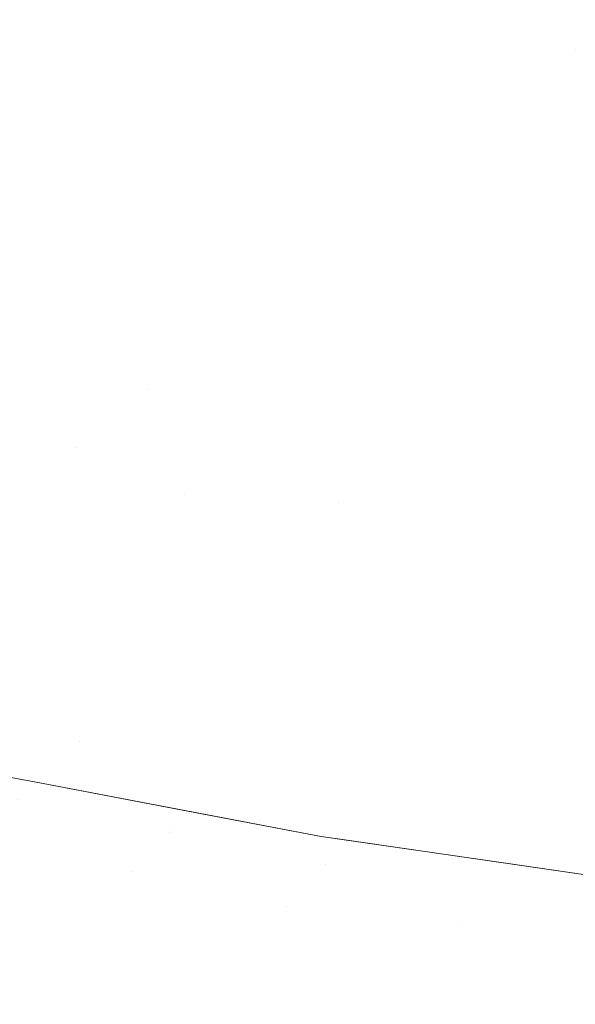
# Model space of a CAD drawing. Header units: centimetres. Extents: x -62 to 63, y 4 to 6.
# Tile 200 of 256: x -19.7338 to -19.6876, y 4.5002 to 4.5819. Entities that reach past the tile are written whole.
import ezdxf

# ---------------------------------------------------------------- set-up
doc = ezdxf.new("R2010")
doc.units = ezdxf.units.CM
doc.header["$LTSCALE"] = 2.54
doc.layers.add('Lucido design-1', color=7, linetype='Continuous')

# ---------------------------------------------------------------- blocks, each defined once
blk = doc.blocks.new('Gruppo-4-1')
at = {"color": 7, "linetype": 'Continuous', "lineweight": 9}
blk.add_3dface([(-61.851453, 5.900212, -2276.22217), (-61.851453, 4.300212, -2276.22217), (62.978378, 4.300212, -2276.22217), (62.978378, 5.900212, -2276.22217)], dxfattribs=at)
for points, invisible_edges in [([(-19.706726, 4.581495, -2276.630136), (-19.722465, 4.585853, -2276.630136), (-19.719384, 4.587746, -2276.629191), (-19.703905, 4.58346, -2276.629191)], 15), ([(-19.743924, 4.586904, -2276.632211), (-19.728572, 4.582103, -2276.632211), (-19.731591, 4.580249, -2276.633342), (-19.747184, 4.585125, -2276.633342)], 15), ([(-19.709531, 4.579541, -2276.631143), (-19.725529, 4.583972, -2276.631143), (-19.722465, 4.585853, -2276.630136), (-19.706726, 4.581495, -2276.630136)], 15), ([(-19.747184, 4.585125, -2276.633342), (-19.731591, 4.580249, -2276.633342), (-19.734583, 4.578412, -2276.634533), (-19.750414, 4.583363, -2276.634533)], 15), ([(-19.70107, 4.585434, -2276.628308), (-19.685047, 4.581539, -2276.628308), (-19.687605, 4.579498, -2276.629191), (-19.703905, 4.58346, -2276.629191)], 15), ([(-19.682478, 4.583587, -2276.627487), (-19.685047, 4.581539, -2276.628308), (-19.70107, 4.585434, -2276.628308)], 11), ([(-19.712317, 4.577601, -2276.632211), (-19.728572, 4.582103, -2276.632211), (-19.725529, 4.583972, -2276.631143), (-19.709531, 4.579541, -2276.631143)], 15), ([(-19.703905, 4.58346, -2276.629191), (-19.687605, 4.579498, -2276.629191), (-19.690152, 4.577466, -2276.630136), (-19.706726, 4.581495, -2276.630136)], 15), ([(-19.71508, 4.575677, -2276.633342), (-19.731591, 4.580249, -2276.633342), (-19.728572, 4.582103, -2276.632211), (-19.712317, 4.577601, -2276.632211)], 15), ([(-19.706726, 4.581495, -2276.630136), (-19.690152, 4.577466, -2276.630136), (-19.692685, 4.575447, -2276.631143), (-19.709531, 4.579541, -2276.631143)], 15), ([(-19.717819, 4.57377, -2276.634533), (-19.734583, 4.578412, -2276.634533), (-19.731591, 4.580249, -2276.633342), (-19.71508, 4.575677, -2276.633342)], 15), ([(-19.709531, 4.579541, -2276.631143), (-19.692685, 4.575447, -2276.631143), (-19.6952, 4.573441, -2276.632211), (-19.712317, 4.577601, -2276.632211)], 15), ([(-19.672798, 4.573806, -2276.630136), (-19.690152, 4.577466, -2276.630136), (-19.687605, 4.579498, -2276.629191)], 11), ([(-19.720529, 4.571882, -2276.635786), (-19.737543, 4.576593, -2276.635786), (-19.734583, 4.578412, -2276.634533), (-19.717819, 4.57377, -2276.634533)], 15), ([(-19.712317, 4.577601, -2276.632211), (-19.6952, 4.573441, -2276.632211), (-19.697695, 4.571451, -2276.633342), (-19.71508, 4.575677, -2276.633342)], 15), ([(-19.675045, 4.571726, -2276.631143), (-19.692685, 4.575447, -2276.631143), (-19.690152, 4.577466, -2276.630136), (-19.672798, 4.573806, -2276.630136)], 15), ([(-19.723209, 4.570016, -2276.637098), (-19.74047, 4.574796, -2276.637098), (-19.737543, 4.576593, -2276.635786), (-19.720529, 4.571882, -2276.635786)], 15), ([(-19.71508, 4.575677, -2276.633342), (-19.697695, 4.571451, -2276.633342), (-19.700167, 4.569479, -2276.634533), (-19.717819, 4.57377, -2276.634533)], 15), ([(-19.677276, 4.56966, -2276.632211), (-19.6952, 4.573441, -2276.632211), (-19.692685, 4.575447, -2276.631143), (-19.675045, 4.571726, -2276.631143)], 15), ([(-19.725854, 4.568174, -2276.63847), (-19.743359, 4.573021, -2276.63847), (-19.74047, 4.574796, -2276.637098), (-19.723209, 4.570016, -2276.637098)], 15), ([(-19.717819, 4.57377, -2276.634533), (-19.700167, 4.569479, -2276.634533), (-19.702614, 4.567527, -2276.635786), (-19.720529, 4.571882, -2276.635786)], 15), ([(-19.67949, 4.567611, -2276.633342), (-19.697695, 4.571451, -2276.633342), (-19.6952, 4.573441, -2276.632211), (-19.677276, 4.56966, -2276.632211)], 15), ([(-19.728462, 4.566358, -2276.639901), (-19.746208, 4.571272, -2276.639901), (-19.743359, 4.573021, -2276.63847), (-19.725854, 4.568174, -2276.63847)], 15), ([(-19.720529, 4.571882, -2276.635786), (-19.702614, 4.567527, -2276.635786), (-19.705033, 4.565598, -2276.637098), (-19.723209, 4.570016, -2276.637098)], 15), ([(-19.73103, 4.564569, -2276.64139), (-19.749013, 4.569549, -2276.64139), (-19.746208, 4.571272, -2276.639901), (-19.728462, 4.566358, -2276.639901)], 15), ([(-19.681683, 4.56558, -2276.634533), (-19.700167, 4.569479, -2276.634533), (-19.697695, 4.571451, -2276.633342), (-19.67949, 4.567611, -2276.633342)], 15), ([(-19.751772, 4.567855, -2276.642934), (-19.749013, 4.569549, -2276.64139), (-19.73103, 4.564569, -2276.64139), (-19.733556, 4.56281, -2276.642934)], 15), ([(-19.723209, 4.570016, -2276.637098), (-19.705033, 4.565598, -2276.637098), (-19.707421, 4.563693, -2276.63847), (-19.725854, 4.568174, -2276.63847)], 15), ([(-19.683854, 4.56357, -2276.635786), (-19.702614, 4.567527, -2276.635786), (-19.700167, 4.569479, -2276.634533), (-19.681683, 4.56558, -2276.634533)], 15), ([(-19.733556, 4.56281, -2276.642934), (-19.736036, 4.561083, -2276.644535), (-19.754481, 4.566191, -2276.644535), (-19.751772, 4.567855, -2276.642934)], 15), ([(-19.725854, 4.568174, -2276.63847), (-19.707421, 4.563693, -2276.63847), (-19.709775, 4.561816, -2276.639901), (-19.728462, 4.566358, -2276.639901)], 15), ([(-19.686, 4.561584, -2276.637098), (-19.705033, 4.565598, -2276.637098), (-19.702614, 4.567527, -2276.635786), (-19.683854, 4.56357, -2276.635786)], 15), ([(-19.728462, 4.566358, -2276.639901), (-19.709775, 4.561816, -2276.639901), (-19.712094, 4.559966, -2276.64139), (-19.73103, 4.564569, -2276.64139)], 15), ([(-19.688119, 4.559622, -2276.63847), (-19.707421, 4.563693, -2276.63847), (-19.705033, 4.565598, -2276.637098), (-19.686, 4.561584, -2276.637098)], 15), ([(-19.733556, 4.56281, -2276.642934), (-19.73103, 4.564569, -2276.64139), (-19.712094, 4.559966, -2276.64139), (-19.714374, 4.558148, -2276.642934)], 15), ([(-19.690208, 4.557688, -2276.639901), (-19.709775, 4.561816, -2276.639901), (-19.707421, 4.563693, -2276.63847), (-19.688119, 4.559622, -2276.63847)], 15), ([(-19.714374, 4.558148, -2276.642934), (-19.716613, 4.556362, -2276.644535), (-19.736036, 4.561083, -2276.644535), (-19.733556, 4.56281, -2276.642934)], 15), ([(-19.738467, 4.55939, -2276.646189), (-19.736036, 4.561083, -2276.644535), (-19.716613, 4.556362, -2276.644535), (-19.718808, 4.554611, -2276.646189)], 15), ([(-19.692265, 4.555784, -2276.64139), (-19.712094, 4.559966, -2276.64139), (-19.709775, 4.561816, -2276.639901), (-19.690208, 4.557688, -2276.639901)], 15), ([(-19.686, 4.561584, -2276.637098), (-19.666182, 4.558012, -2276.637098), (-19.66802, 4.556, -2276.63847), (-19.688119, 4.559622, -2276.63847)], 15), ([(-19.694288, 4.553911, -2276.642934), (-19.714374, 4.558148, -2276.642934), (-19.712094, 4.559966, -2276.64139), (-19.692265, 4.555784, -2276.64139)], 15), ([(-19.688119, 4.559622, -2276.63847), (-19.66802, 4.556, -2276.63847), (-19.669833, 4.554017, -2276.639901), (-19.690208, 4.557688, -2276.639901)], 15), ([(-19.718808, 4.554611, -2276.646189), (-19.720957, 4.552897, -2276.647895), (-19.740848, 4.557732, -2276.647895), (-19.738467, 4.55939, -2276.646189)], 15), ([(-19.696274, 4.552072, -2276.644535), (-19.716613, 4.556362, -2276.644535), (-19.714374, 4.558148, -2276.642934), (-19.694288, 4.553911, -2276.642934)], 15), ([(-19.743176, 4.556111, -2276.649653), (-19.740848, 4.557732, -2276.647895), (-19.720957, 4.552897, -2276.647895), (-19.723059, 4.551221, -2276.649653)], 15), ([(-19.690208, 4.557688, -2276.639901), (-19.669833, 4.554017, -2276.639901), (-19.671618, 4.552063, -2276.64139), (-19.692265, 4.555784, -2276.64139)], 15), ([(-19.698222, 4.550269, -2276.646189), (-19.718808, 4.554611, -2276.646189), (-19.716613, 4.556362, -2276.644535), (-19.696274, 4.552072, -2276.644535)], 15), ([(-19.735403, 4.552003, -2276.651459), (-19.743176, 4.556111, -2276.649653), (-19.723059, 4.551221, -2276.649653)], 11), ([(-19.692265, 4.555784, -2276.64139), (-19.671618, 4.552063, -2276.64139), (-19.673373, 4.550142, -2276.642934), (-19.694288, 4.553911, -2276.642934)], 15), ([(-19.700129, 4.548503, -2276.647895), (-19.720957, 4.552897, -2276.647895), (-19.718808, 4.554611, -2276.646189), (-19.698222, 4.550269, -2276.646189)], 15), ([(-19.694288, 4.553911, -2276.642934), (-19.673373, 4.550142, -2276.642934), (-19.675096, 4.548256, -2276.644535), (-19.696274, 4.552072, -2276.644535)], 15), ([(-19.723059, 4.551221, -2276.649653), (-19.720957, 4.552897, -2276.647895), (-19.700129, 4.548503, -2276.647895), (-19.701993, 4.546777, -2276.649653)], 15), ([(-19.735403, 4.552003, -2276.651459), (-19.72511, 4.549585, -2276.651459), (-19.727108, 4.547991, -2276.653313), (-19.737511, 4.550435, -2276.653313)], 15), ([(-19.723059, 4.551221, -2276.649653), (-19.72511, 4.549585, -2276.651459), (-19.735403, 4.552003, -2276.651459)], 11), ([(-19.696274, 4.552072, -2276.644535), (-19.675096, 4.548256, -2276.644535), (-19.676786, 4.546406, -2276.646189), (-19.698222, 4.550269, -2276.646189)], 15), ([(-19.701993, 4.546777, -2276.649653), (-19.703813, 4.545093, -2276.651459), (-19.72511, 4.549585, -2276.651459), (-19.723059, 4.551221, -2276.649653)], 15), ([(-19.737511, 4.550435, -2276.653313), (-19.727108, 4.547991, -2276.653313), (-19.729052, 4.54644, -2276.655213), (-19.739561, 4.548909, -2276.655213)], 15), ([(-19.698222, 4.550269, -2276.646189), (-19.676786, 4.546406, -2276.646189), (-19.678441, 4.544595, -2276.647895), (-19.700129, 4.548503, -2276.647895)], 15), ([(-19.739561, 4.548909, -2276.655213), (-19.729052, 4.54644, -2276.655213), (-19.73094, 4.544934, -2276.657156), (-19.741551, 4.547427, -2276.657156)], 15), ([(-19.727108, 4.547991, -2276.653313), (-19.72511, 4.549585, -2276.651459), (-19.703813, 4.545093, -2276.651459), (-19.705586, 4.543451, -2276.653313)], 15), ([(-19.701993, 4.546777, -2276.649653), (-19.700129, 4.548503, -2276.647895), (-19.678441, 4.544595, -2276.647895), (-19.680059, 4.542825, -2276.649653)], 15), ([(-19.741551, 4.547427, -2276.657156), (-19.73094, 4.544934, -2276.657156), (-19.73277, 4.543475, -2276.65914), (-19.743481, 4.545991, -2276.65914)], 15), ([(-19.705586, 4.543451, -2276.653313), (-19.707311, 4.541854, -2276.655213), (-19.729052, 4.54644, -2276.655213), (-19.727108, 4.547991, -2276.653313)], 15), ([(-19.720082, 4.542558, -2276.657156), (-19.73094, 4.544934, -2276.657156), (-19.729052, 4.54644, -2276.655213)], 11), ([(-19.720082, 4.542558, -2276.657156), (-19.729052, 4.54644, -2276.655213), (-19.707311, 4.541854, -2276.655213)], 11), ([(-19.680059, 4.542825, -2276.649653), (-19.681638, 4.541097, -2276.651459), (-19.703813, 4.545093, -2276.651459), (-19.701993, 4.546777, -2276.649653)], 15), ([(-19.743481, 4.545991, -2276.65914), (-19.73277, 4.543475, -2276.65914), (-19.734541, 4.542063, -2276.661164), (-19.745348, 4.544602, -2276.661164)], 15), ([(-19.72181, 4.541076, -2276.65914), (-19.73277, 4.543475, -2276.65914), (-19.73094, 4.544934, -2276.657156), (-19.720082, 4.542558, -2276.657156)], 15), ([(-19.705586, 4.543451, -2276.653313), (-19.703813, 4.545093, -2276.651459), (-19.681638, 4.541097, -2276.651459), (-19.683176, 4.539413, -2276.653313)], 15), ([(-19.723481, 4.539643, -2276.661164), (-19.734541, 4.542063, -2276.661164), (-19.73277, 4.543475, -2276.65914), (-19.72181, 4.541076, -2276.65914)], 15), ([(-19.683176, 4.539413, -2276.653313), (-19.684673, 4.537775, -2276.655213), (-19.707311, 4.541854, -2276.655213), (-19.705586, 4.543451, -2276.653313)], 15), ([(-19.720082, 4.542558, -2276.657156), (-19.708986, 4.540304, -2276.657156), (-19.71061, 4.538801, -2276.65914), (-19.72181, 4.541076, -2276.65914)], 15), ([(-19.707311, 4.541854, -2276.655213), (-19.708986, 4.540304, -2276.657156), (-19.720082, 4.542558, -2276.657156)], 11), ([(-19.725095, 4.538259, -2276.663225), (-19.73625, 4.5407, -2276.663225), (-19.734541, 4.542063, -2276.661164), (-19.723481, 4.539643, -2276.661164)], 15), ([(-19.708986, 4.540304, -2276.657156), (-19.707311, 4.541854, -2276.655213), (-19.684673, 4.537775, -2276.655213), (-19.686126, 4.536184, -2276.657156)], 15), ([(-19.72665, 4.536925, -2276.665321), (-19.737896, 4.539387, -2276.665321), (-19.73625, 4.5407, -2276.663225), (-19.725095, 4.538259, -2276.663225)], 15), ([(-19.72181, 4.541076, -2276.65914), (-19.71061, 4.538801, -2276.65914), (-19.71218, 4.537347, -2276.661164), (-19.723481, 4.539643, -2276.661164)], 15), ([(-19.686126, 4.536184, -2276.657156), (-19.687535, 4.534642, -2276.65914), (-19.71061, 4.538801, -2276.65914), (-19.708986, 4.540304, -2276.657156)], 15), ([(-19.728144, 4.535643, -2276.667449), (-19.739479, 4.538124, -2276.667449), (-19.737896, 4.539387, -2276.665321), (-19.72665, 4.536925, -2276.665321)], 15), ([(-19.723481, 4.539643, -2276.661164), (-19.71218, 4.537347, -2276.661164), (-19.713697, 4.535943, -2276.663225), (-19.725095, 4.538259, -2276.663225)], 15), ([(-19.725095, 4.538259, -2276.663225), (-19.713697, 4.535943, -2276.663225), (-19.715158, 4.53459, -2276.665321), (-19.72665, 4.536925, -2276.665321)], 15), ([(-19.71218, 4.537347, -2276.661164), (-19.71061, 4.538801, -2276.65914), (-19.687535, 4.534642, -2276.65914), (-19.688898, 4.533151, -2276.661164)], 15), ([(-19.729578, 4.534414, -2276.669608), (-19.740997, 4.536913, -2276.669608), (-19.739479, 4.538124, -2276.667449), (-19.728144, 4.535643, -2276.667449)], 15), ([(-19.730949, 4.533238, -2276.671794), (-19.742449, 4.535755, -2276.671794), (-19.740997, 4.536913, -2276.669608), (-19.729578, 4.534414, -2276.669608)], 15), ([(-19.72665, 4.536925, -2276.665321), (-19.715158, 4.53459, -2276.665321), (-19.716562, 4.53329, -2276.667449), (-19.728144, 4.535643, -2276.667449)], 15), ([(-19.688898, 4.533151, -2276.661164), (-19.690213, 4.531711, -2276.663225), (-19.713697, 4.535943, -2276.663225), (-19.71218, 4.537347, -2276.661164)], 15), ([(-19.732257, 4.532116, -2276.674006), (-19.743835, 4.53465, -2276.674006), (-19.742449, 4.535755, -2276.671794), (-19.730949, 4.533238, -2276.671794)], 15), ([(-19.715158, 4.53459, -2276.665321), (-19.713697, 4.535943, -2276.663225), (-19.690213, 4.531711, -2276.663225), (-19.691481, 4.530324, -2276.665321)], 15), ([(-19.728144, 4.535643, -2276.667449), (-19.716562, 4.53329, -2276.667449), (-19.717909, 4.532043, -2276.669608), (-19.729578, 4.534414, -2276.669608)], 15), ([(-19.733502, 4.531049, -2276.676241), (-19.745153, 4.533599, -2276.676241), (-19.743835, 4.53465, -2276.674006), (-19.732257, 4.532116, -2276.674006)], 15), ([(-19.729578, 4.534414, -2276.669608), (-19.717909, 4.532043, -2276.669608), (-19.719197, 4.530851, -2276.671794), (-19.730949, 4.533238, -2276.671794)], 15), ([(-19.691481, 4.530324, -2276.665321), (-19.692699, 4.52899, -2276.667449), (-19.716562, 4.53329, -2276.667449), (-19.715158, 4.53459, -2276.665321)], 15), ([(-19.688898, 4.533151, -2276.661164), (-19.687535, 4.534642, -2276.65914), (-19.663644, 4.531044, -2276.65914), (-19.664791, 4.52952, -2276.661164)], 15), ([(-19.734683, 4.530036, -2276.678496), (-19.746403, 4.532601, -2276.678496), (-19.745153, 4.533599, -2276.676241), (-19.733502, 4.531049, -2276.676241)], 15), ([(-19.717909, 4.532043, -2276.669608), (-19.716562, 4.53329, -2276.667449), (-19.692699, 4.52899, -2276.667449), (-19.693868, 4.527711, -2276.669608)], 15), ([(-19.730949, 4.533238, -2276.671794), (-19.719197, 4.530851, -2276.671794), (-19.720426, 4.529713, -2276.674006), (-19.732257, 4.532116, -2276.674006)], 15), ([(-19.664791, 4.52952, -2276.661164), (-19.665899, 4.528048, -2276.663225), (-19.690213, 4.531711, -2276.663225), (-19.688898, 4.533151, -2276.661164)], 15), ([(-19.732257, 4.532116, -2276.674006), (-19.720426, 4.529713, -2276.674006), (-19.721596, 4.52863, -2276.676241), (-19.733502, 4.531049, -2276.676241)], 15), ([(-19.693868, 4.527711, -2276.669608), (-19.694986, 4.526488, -2276.671794), (-19.719197, 4.530851, -2276.671794), (-19.717909, 4.532043, -2276.669608)], 15), ([(-19.691481, 4.530324, -2276.665321), (-19.690213, 4.531711, -2276.663225), (-19.665899, 4.528048, -2276.663225), (-19.666967, 4.526631, -2276.665321)], 15), ([(-19.733502, 4.531049, -2276.676241), (-19.721596, 4.52863, -2276.676241), (-19.722706, 4.527603, -2276.678496), (-19.734683, 4.530036, -2276.678496)], 15), ([(-19.720426, 4.529713, -2276.674006), (-19.719197, 4.530851, -2276.671794), (-19.694986, 4.526488, -2276.671794), (-19.696052, 4.52532, -2276.674006)], 15), ([(-19.734683, 4.530036, -2276.678496), (-19.722706, 4.527603, -2276.678496), (-19.723754, 4.526632, -2276.680769), (-19.735799, 4.529079, -2276.680769)], 15), ([(-19.666967, 4.526631, -2276.665321), (-19.667993, 4.525268, -2276.667449), (-19.692699, 4.52899, -2276.667449), (-19.691481, 4.530324, -2276.665321)], 15), ([(-19.696052, 4.52532, -2276.674006), (-19.697067, 4.52421, -2276.676241), (-19.721596, 4.52863, -2276.676241), (-19.720426, 4.529713, -2276.674006)], 15), ([(-19.735799, 4.529079, -2276.680769), (-19.723754, 4.526632, -2276.680769), (-19.724743, 4.525717, -2276.683058), (-19.736851, 4.528177, -2276.683058)], 15), ([(-19.722706, 4.527603, -2276.678496), (-19.721596, 4.52863, -2276.676241), (-19.697067, 4.52421, -2276.676241), (-19.69803, 4.523156, -2276.678496)], 15), ([(-19.693868, 4.527711, -2276.669608), (-19.692699, 4.52899, -2276.667449), (-19.667993, 4.525268, -2276.667449), (-19.668977, 4.523962, -2276.669608)], 15), ([(-19.736851, 4.528177, -2276.683058), (-19.724743, 4.525717, -2276.683058), (-19.72567, 4.524858, -2276.68536), (-19.737837, 4.52733, -2276.68536)], 15), ([(-19.69803, 4.523156, -2276.678496), (-19.69894, 4.52216, -2276.680769), (-19.723754, 4.526632, -2276.680769), (-19.722706, 4.527603, -2276.678496)], 15), ([(-19.668977, 4.523962, -2276.669608), (-19.669918, 4.522712, -2276.671794), (-19.694986, 4.526488, -2276.671794), (-19.693868, 4.527711, -2276.669608)], 15), ([(-19.753947, 4.526585, -2276.696987), (-19.753242, 4.527147, -2276.694654), (-19.728773, 4.521986, -2276.694654), (-19.729398, 4.521407, -2276.696987)], 15), ([(-19.74041, 4.525124, -2276.692323), (-19.728773, 4.521986, -2276.694654), (-19.753242, 4.527147, -2276.694654)], 11), ([(-19.737837, 4.52733, -2276.68536), (-19.72567, 4.524858, -2276.68536), (-19.726536, 4.524056, -2276.687674), (-19.738759, 4.52654, -2276.687674)], 15), ([(-19.755158, 4.525619, -2276.701649), (-19.754585, 4.526076, -2276.699319), (-19.729964, 4.520883, -2276.699319), (-19.730472, 4.520412, -2276.701649)], 15), ([(-19.729398, 4.521407, -2276.696987), (-19.729964, 4.520883, -2276.699319), (-19.754585, 4.526076, -2276.699319), (-19.753947, 4.526585, -2276.696987)], 15), ([(-19.738759, 4.52654, -2276.687674), (-19.726536, 4.524056, -2276.687674), (-19.727342, 4.52331, -2276.689995), (-19.739617, 4.525804, -2276.689995)], 15), ([(-19.724743, 4.525717, -2276.683058), (-19.723754, 4.526632, -2276.680769), (-19.69894, 4.52216, -2276.680769), (-19.699797, 4.521222, -2276.683058)], 15), ([(-19.696052, 4.52532, -2276.674006), (-19.694986, 4.526488, -2276.671794), (-19.669918, 4.522712, -2276.671794), (-19.670816, 4.521519, -2276.674006)], 15), ([(-19.756108, 4.524861, -2276.706291), (-19.755665, 4.525214, -2276.703974), (-19.730923, 4.519996, -2276.703974), (-19.731316, 4.519631, -2276.706291)], 15), ([(-19.730472, 4.520412, -2276.701649), (-19.730923, 4.519996, -2276.703974), (-19.755665, 4.525214, -2276.703974), (-19.755158, 4.525619, -2276.701649)], 15), ([(-19.739617, 4.525804, -2276.689995), (-19.727342, 4.52331, -2276.689995), (-19.728087, 4.52262, -2276.692323), (-19.74041, 4.525124, -2276.692323)], 15), ([(-19.74041, 4.525124, -2276.692323), (-19.728087, 4.52262, -2276.692323), (-19.728773, 4.521986, -2276.694654)], 11), ([(-19.699797, 4.521222, -2276.683058), (-19.700602, 4.520341, -2276.68536), (-19.72567, 4.524858, -2276.68536), (-19.724743, 4.525717, -2276.683058)], 15), ([(-19.670816, 4.521519, -2276.674006), (-19.671671, 4.520384, -2276.676241), (-19.697067, 4.52421, -2276.676241), (-19.696052, 4.52532, -2276.674006)], 15), ([(-19.731936, 4.519058, -2276.710899), (-19.732164, 4.518846, -2276.713185), (-19.757064, 4.524098, -2276.713185), (-19.756807, 4.524304, -2276.710899)], 15), ([(-19.756807, 4.524304, -2276.710899), (-19.756489, 4.524558, -2276.7086), (-19.731653, 4.519319, -2276.7086), (-19.731936, 4.519058, -2276.710899)], 15), ([(-19.731316, 4.519631, -2276.706291), (-19.731653, 4.519319, -2276.7086), (-19.756489, 4.524558, -2276.7086), (-19.756108, 4.524861, -2276.706291)], 15), ([(-19.726536, 4.524056, -2276.687674), (-19.72567, 4.524858, -2276.68536), (-19.700602, 4.520341, -2276.68536), (-19.701354, 4.519518, -2276.687674)], 15), ([(-19.757485, 4.523763, -2276.71995), (-19.757402, 4.523829, -2276.717712), (-19.732464, 4.518569, -2276.717712), (-19.732537, 4.518501, -2276.71995)], 15), ([(-19.746291, 4.521278, -2276.72217), (-19.757485, 4.523763, -2276.71995), (-19.732537, 4.518501, -2276.71995)], 11), ([(-19.73234, 4.518684, -2276.715456), (-19.732464, 4.518569, -2276.717712), (-19.757402, 4.523829, -2276.717712), (-19.757262, 4.523941, -2276.715456)], 15), ([(-19.757262, 4.523941, -2276.715456), (-19.757064, 4.524098, -2276.713185), (-19.732164, 4.518846, -2276.713185), (-19.73234, 4.518684, -2276.715456)], 15), ([(-19.701354, 4.519518, -2276.687674), (-19.702053, 4.518753, -2276.689995), (-19.727342, 4.52331, -2276.689995), (-19.726536, 4.524056, -2276.687674)], 15), ([(-19.69803, 4.523156, -2276.678496), (-19.697067, 4.52421, -2276.676241), (-19.671671, 4.520384, -2276.676241), (-19.672481, 4.519308, -2276.678496)], 15), ([(-19.728087, 4.52262, -2276.692323), (-19.727342, 4.52331, -2276.689995), (-19.702053, 4.518753, -2276.689995), (-19.702699, 4.518045, -2276.692323)], 15), ([(-19.672481, 4.519308, -2276.678496), (-19.673248, 4.51829, -2276.680769), (-19.69894, 4.52216, -2276.680769), (-19.69803, 4.523156, -2276.678496)], 15), ([(-19.729398, 4.521407, -2276.696987), (-19.728773, 4.521986, -2276.694654), (-19.703294, 4.517395, -2276.694654), (-19.703837, 4.516801, -2276.696987)], 15), ([(-19.702699, 4.518045, -2276.692323), (-19.703294, 4.517395, -2276.694654), (-19.728773, 4.521986, -2276.694654), (-19.728087, 4.52262, -2276.692323)], 15), ([(-19.699797, 4.521222, -2276.683058), (-19.69894, 4.52216, -2276.680769), (-19.673248, 4.51829, -2276.680769), (-19.67397, 4.517331, -2276.683058)], 15), ([(-19.745224, 4.520995, -2276.925344), (-19.746291, 4.521278, -2276.92217), (-19.732526, 4.518667, -2276.92217)], 9), ([(-19.732526, 4.518667, -2276.92217), (-19.746291, 4.521278, -2276.92217), (-19.746291, 4.521278, -2276.72217), (-19.732526, 4.518667, -2276.72217)], 10), ([(-19.732537, 4.518501, -2276.71995), (-19.732526, 4.518667, -2276.72217), (-19.746291, 4.521278, -2276.72217)], 9), ([(-19.703837, 4.516801, -2276.696987), (-19.704328, 4.516263, -2276.699319), (-19.729964, 4.520883, -2276.699319), (-19.729398, 4.521407, -2276.696987)], 15), ([(-19.67397, 4.517331, -2276.683058), (-19.674647, 4.516431, -2276.68536), (-19.700602, 4.520341, -2276.68536), (-19.699797, 4.521222, -2276.683058)], 15), ([(-19.745676, 4.520608, -2276.931982), (-19.733035, 4.51804, -2276.931982), (-19.73343, 4.517674, -2276.935444), (-19.746096, 4.520248, -2276.935444)], 15), ([(-19.746096, 4.520248, -2276.935444), (-19.73343, 4.517674, -2276.935444), (-19.733961, 4.517183, -2276.938998)], 11), ([(-19.745389, 4.520854, -2276.928615), (-19.732765, 4.51829, -2276.928615), (-19.733035, 4.51804, -2276.931982), (-19.745676, 4.520608, -2276.931982)], 15), ([(-19.745224, 4.520995, -2276.925344), (-19.732611, 4.518433, -2276.925344), (-19.732765, 4.51829, -2276.928615), (-19.745389, 4.520854, -2276.928615)], 15), ([(-19.732526, 4.518667, -2276.92217), (-19.732611, 4.518433, -2276.925344), (-19.745224, 4.520995, -2276.925344)], 11), ([(-19.704769, 4.515781, -2276.701649), (-19.70516, 4.515353, -2276.703974), (-19.730923, 4.519996, -2276.703974), (-19.730472, 4.520412, -2276.701649)], 15), ([(-19.730472, 4.520412, -2276.701649), (-19.729964, 4.520883, -2276.699319), (-19.704328, 4.516263, -2276.699319), (-19.704769, 4.515781, -2276.701649)], 15), ([(-19.701354, 4.519518, -2276.687674), (-19.700602, 4.520341, -2276.68536), (-19.674647, 4.516431, -2276.68536), (-19.67528, 4.515591, -2276.687674)], 15), ([(-19.705501, 4.514979, -2276.706291), (-19.705794, 4.514659, -2276.7086), (-19.731653, 4.519319, -2276.7086), (-19.731316, 4.519631, -2276.706291)], 15), ([(-19.731316, 4.519631, -2276.706291), (-19.730923, 4.519996, -2276.703974), (-19.70516, 4.515353, -2276.703974), (-19.705501, 4.514979, -2276.706291)], 15), ([(-19.67528, 4.515591, -2276.687674), (-19.675869, 4.514809, -2276.689995), (-19.702053, 4.518753, -2276.689995), (-19.701354, 4.519518, -2276.687674)], 15), ([(-19.71974, 4.516016, -2276.925344), (-19.732611, 4.518433, -2276.925344), (-19.732526, 4.518667, -2276.92217)], 11), ([(-19.70872, 4.514153, -2276.72217), (-19.732526, 4.518667, -2276.72217), (-19.732537, 4.518501, -2276.71995)], 10), ([(-19.732526, 4.518667, -2276.92217), (-19.719662, 4.516228, -2276.92217), (-19.71974, 4.516016, -2276.925344)], 10), ([(-19.732526, 4.518667, -2276.72217), (-19.70872, 4.514153, -2276.72217), (-19.719662, 4.516228, -2276.92217), (-19.732526, 4.518667, -2276.92217)], 10), ([(-19.706389, 4.514007, -2276.715456), (-19.706497, 4.51389, -2276.717712), (-19.732464, 4.518569, -2276.717712), (-19.73234, 4.518684, -2276.715456)], 15), ([(-19.73234, 4.518684, -2276.715456), (-19.732164, 4.518846, -2276.713185), (-19.706237, 4.514174, -2276.713185), (-19.706389, 4.514007, -2276.715456)], 15), ([(-19.706039, 4.514391, -2276.710899), (-19.706237, 4.514174, -2276.713185), (-19.732164, 4.518846, -2276.713185), (-19.731936, 4.519058, -2276.710899)], 15), ([(-19.731936, 4.519058, -2276.710899), (-19.731653, 4.519319, -2276.7086), (-19.705794, 4.514659, -2276.7086), (-19.706039, 4.514391, -2276.710899)], 15), ([(-19.702699, 4.518045, -2276.692323), (-19.702053, 4.518753, -2276.689995), (-19.675869, 4.514809, -2276.689995), (-19.676413, 4.514086, -2276.692323)], 15), ([(-19.720505, 4.515247, -2276.935444), (-19.73343, 4.517674, -2276.935444), (-19.733035, 4.51804, -2276.931982), (-19.720136, 4.515618, -2276.931982)], 15), ([(-19.720136, 4.515618, -2276.931982), (-19.733035, 4.51804, -2276.931982), (-19.732765, 4.51829, -2276.928615), (-19.719884, 4.515871, -2276.928615)], 15), ([(-19.719884, 4.515871, -2276.928615), (-19.732765, 4.51829, -2276.928615), (-19.732611, 4.518433, -2276.925344), (-19.71974, 4.516016, -2276.925344)], 15), ([(-19.732537, 4.518501, -2276.71995), (-19.732464, 4.518569, -2276.717712), (-19.706497, 4.51389, -2276.717712), (-19.70656, 4.51382, -2276.71995)], 15), ([(-19.732537, 4.518501, -2276.71995), (-19.70656, 4.51382, -2276.71995), (-19.70872, 4.514153, -2276.72217)], 11), ([(-19.676413, 4.514086, -2276.692323), (-19.676914, 4.513421, -2276.694654), (-19.703294, 4.517395, -2276.694654), (-19.702699, 4.518045, -2276.692323)], 15), ([(-19.734281, 4.516886, -2276.940809), (-19.733961, 4.517183, -2276.938998), (-19.721001, 4.514749, -2276.938998), (-19.721301, 4.514448, -2276.940809)], 15), ([(-19.721001, 4.514749, -2276.938998), (-19.733961, 4.517183, -2276.938998), (-19.73343, 4.517674, -2276.935444), (-19.720505, 4.515247, -2276.935444)], 15), ([(-19.703837, 4.516801, -2276.696987), (-19.703294, 4.517395, -2276.694654), (-19.676914, 4.513421, -2276.694654), (-19.677371, 4.512814, -2276.696987)], 15), ([(-19.722008, 4.513738, -2276.944493), (-19.722419, 4.513326, -2276.946366), (-19.735478, 4.515778, -2276.946366), (-19.735038, 4.516186, -2276.944493)], 15), ([(-19.735038, 4.516186, -2276.944493), (-19.73464, 4.516554, -2276.942641), (-19.721636, 4.514112, -2276.942641), (-19.722008, 4.513738, -2276.944493)], 15), ([(-19.721301, 4.514448, -2276.940809), (-19.721636, 4.514112, -2276.942641), (-19.73464, 4.516554, -2276.942641), (-19.734281, 4.516886, -2276.940809)], 15), ([(-19.71974, 4.516016, -2276.925344), (-19.719662, 4.516228, -2276.92217), (-19.70872, 4.514153, -2276.92217)], 9), ([(-19.70872, 4.514153, -2276.72217), (-19.70872, 4.514153, -2276.92217), (-19.719662, 4.516228, -2276.92217)], 9), ([(-19.704769, 4.515781, -2276.701649), (-19.704328, 4.516263, -2276.699319), (-19.677785, 4.512265, -2276.699319), (-19.678156, 4.511772, -2276.701649)], 15), ([(-19.677371, 4.512814, -2276.696987), (-19.677785, 4.512265, -2276.699319), (-19.704328, 4.516263, -2276.699319), (-19.703837, 4.516801, -2276.696987)], 15), ([(-19.72287, 4.512873, -2276.948259), (-19.723362, 4.512379, -2276.95017), (-19.736487, 4.514844, -2276.95017), (-19.73596, 4.515332, -2276.948259)], 15), ([(-19.73596, 4.515332, -2276.948259), (-19.735478, 4.515778, -2276.946366), (-19.722419, 4.513326, -2276.946366), (-19.72287, 4.512873, -2276.948259)], 15), ([(-19.720136, 4.515618, -2276.931982), (-19.706992, 4.513347, -2276.931982), (-19.707335, 4.512972, -2276.935444), (-19.720505, 4.515247, -2276.935444)], 15), ([(-19.719884, 4.515871, -2276.928615), (-19.706758, 4.513603, -2276.928615), (-19.706992, 4.513347, -2276.931982), (-19.720136, 4.515618, -2276.931982)], 15), ([(-19.71974, 4.516016, -2276.925344), (-19.706624, 4.51375, -2276.925344), (-19.706758, 4.513603, -2276.928615), (-19.719884, 4.515871, -2276.928615)], 15), ([(-19.70872, 4.514153, -2276.92217), (-19.706624, 4.51375, -2276.925344), (-19.71974, 4.516016, -2276.925344)], 11), ([(-19.705501, 4.514979, -2276.706291), (-19.70516, 4.515353, -2276.703974), (-19.678485, 4.511335, -2276.703974), (-19.678772, 4.510953, -2276.706291)], 15), ([(-19.678156, 4.511772, -2276.701649), (-19.678485, 4.511335, -2276.703974), (-19.70516, 4.515353, -2276.703974), (-19.704769, 4.515781, -2276.701649)], 15), ([(-19.73706, 4.514314, -2276.952099), (-19.736487, 4.514844, -2276.95017), (-19.723362, 4.512379, -2276.95017), (-19.723898, 4.511842, -2276.952099)], 15), ([(-19.708385, 4.511823, -2276.942641), (-19.721301, 4.514448, -2276.940809), (-19.721001, 4.514749, -2276.938998)], 11), ([(-19.720505, 4.515247, -2276.935444), (-19.707335, 4.512972, -2276.935444), (-19.707796, 4.512468, -2276.938998), (-19.721001, 4.514749, -2276.938998)], 15), ([(-19.721001, 4.514749, -2276.938998), (-19.707796, 4.512468, -2276.938998), (-19.708385, 4.511823, -2276.942641)], 11), ([(-19.706039, 4.514391, -2276.710899), (-19.705794, 4.514659, -2276.7086), (-19.679019, 4.510626, -2276.7086), (-19.679225, 4.510352, -2276.710899)], 15), ([(-19.678772, 4.510953, -2276.706291), (-19.679019, 4.510626, -2276.7086), (-19.705794, 4.514659, -2276.7086), (-19.705501, 4.514979, -2276.706291)], 15), ([(-19.73835, 4.513119, -2276.956004), (-19.737681, 4.513739, -2276.954044), (-19.724477, 4.51126, -2276.954044)], 11), ([(-19.723898, 4.511842, -2276.952099), (-19.724477, 4.51126, -2276.954044), (-19.737681, 4.513739, -2276.954044), (-19.73706, 4.514314, -2276.952099)], 15), ([(-19.70873, 4.511445, -2276.944493), (-19.709112, 4.511027, -2276.946366), (-19.722419, 4.513326, -2276.946366), (-19.722008, 4.513738, -2276.944493)], 15), ([(-19.722008, 4.513738, -2276.944493), (-19.721636, 4.514112, -2276.942641), (-19.708385, 4.511823, -2276.942641), (-19.70873, 4.511445, -2276.944493)], 15), ([(-19.708385, 4.511823, -2276.942641), (-19.721636, 4.514112, -2276.942641), (-19.721301, 4.514448, -2276.940809)], 11), ([(-19.706624, 4.51375, -2276.925344), (-19.70872, 4.514153, -2276.92217), (-19.693209, 4.511895, -2276.92217)], 9), ([(-19.693209, 4.511895, -2276.92217), (-19.70872, 4.514153, -2276.92217), (-19.70872, 4.514153, -2276.72217), (-19.706575, 4.513841, -2276.72217)], 10), ([(-19.70656, 4.51382, -2276.71995), (-19.706575, 4.513841, -2276.72217), (-19.70872, 4.514153, -2276.72217)], 9), ([(-19.693402, 4.511493, -2276.928615), (-19.706758, 4.513603, -2276.928615), (-19.706624, 4.51375, -2276.925344), (-19.693279, 4.511642, -2276.925344)], 15), ([(-19.693209, 4.511895, -2276.92217), (-19.693279, 4.511642, -2276.925344), (-19.706624, 4.51375, -2276.925344)], 11), ([(-19.679656, 4.509923, -2276.92217), (-19.693209, 4.511895, -2276.92217), (-19.706575, 4.513841, -2276.72217), (-19.679656, 4.509923, -2276.72217)], 10), ([(-19.679656, 4.509923, -2276.72217), (-19.706575, 4.513841, -2276.72217), (-19.70656, 4.51382, -2276.71995)], 10), ([(-19.70656, 4.51382, -2276.71995), (-19.706497, 4.51389, -2276.717712), (-19.679611, 4.50984, -2276.717712), (-19.679664, 4.509768, -2276.71995)], 15), ([(-19.70656, 4.51382, -2276.71995), (-19.679664, 4.509768, -2276.71995), (-19.679656, 4.509923, -2276.72217)], 11), ([(-19.67952, 4.50996, -2276.715456), (-19.679611, 4.50984, -2276.717712), (-19.706497, 4.51389, -2276.717712), (-19.706389, 4.514007, -2276.715456)], 15), ([(-19.706389, 4.514007, -2276.715456), (-19.706237, 4.514174, -2276.713185), (-19.679392, 4.51013, -2276.713185), (-19.67952, 4.50996, -2276.715456)], 15), ([(-19.679225, 4.510352, -2276.710899), (-19.679392, 4.51013, -2276.713185), (-19.706237, 4.514174, -2276.713185), (-19.706039, 4.514391, -2276.710899)], 15), ([(-19.711604, 4.5083, -2276.956004), (-19.712229, 4.507616, -2276.957979), (-19.73907, 4.512453, -2276.957979), (-19.73835, 4.513119, -2276.956004)], 15), ([(-19.724477, 4.51126, -2276.954044), (-19.711604, 4.5083, -2276.956004), (-19.73835, 4.513119, -2276.956004)], 11), ([(-19.709531, 4.510569, -2276.948259), (-19.709988, 4.510069, -2276.95017), (-19.723362, 4.512379, -2276.95017), (-19.72287, 4.512873, -2276.948259)], 15), ([(-19.72287, 4.512873, -2276.948259), (-19.722419, 4.513326, -2276.946366), (-19.709112, 4.511027, -2276.946366), (-19.709531, 4.510569, -2276.948259)], 15), ([(-19.694358, 4.510345, -2276.938998), (-19.707796, 4.512468, -2276.938998), (-19.707335, 4.512972, -2276.935444), (-19.693934, 4.510855, -2276.935444)], 15), ([(-19.693934, 4.510855, -2276.935444), (-19.707335, 4.512972, -2276.935444), (-19.706992, 4.513347, -2276.931982), (-19.693618, 4.511234, -2276.931982)], 15), ([(-19.693618, 4.511234, -2276.931982), (-19.706992, 4.513347, -2276.931982), (-19.706758, 4.513603, -2276.928615), (-19.693402, 4.511493, -2276.928615)], 15), ([(-19.739842, 4.511738, -2276.959966), (-19.73907, 4.512453, -2276.957979), (-19.712229, 4.507616, -2276.957979), (-19.712899, 4.506883, -2276.959966)], 15), ([(-19.723898, 4.511842, -2276.952099), (-19.723362, 4.512379, -2276.95017), (-19.709988, 4.510069, -2276.95017), (-19.710485, 4.509525, -2276.952099)], 15), ([(-19.694901, 4.509693, -2276.942641), (-19.708385, 4.511823, -2276.942641), (-19.707796, 4.512468, -2276.938998), (-19.694358, 4.510345, -2276.938998)], 15), ([(-19.712899, 4.506883, -2276.959966), (-19.713615, 4.506099, -2276.961965), (-19.740668, 4.510974, -2276.961965), (-19.739842, 4.511738, -2276.959966)], 15), ([(-19.710485, 4.509525, -2276.952099), (-19.711023, 4.508935, -2276.954044), (-19.724477, 4.51126, -2276.954044), (-19.723898, 4.511842, -2276.952099)], 15), ([(-19.724477, 4.51126, -2276.954044), (-19.711023, 4.508935, -2276.954044), (-19.711604, 4.5083, -2276.956004)], 11), ([(-19.69522, 4.509311, -2276.944493), (-19.695571, 4.508888, -2276.946366), (-19.709112, 4.511027, -2276.946366), (-19.70873, 4.511445, -2276.944493)], 15), ([(-19.70873, 4.511445, -2276.944493), (-19.708385, 4.511823, -2276.942641), (-19.694901, 4.509693, -2276.942641), (-19.69522, 4.509311, -2276.944493)], 15), ([(-19.693618, 4.511234, -2276.931982), (-19.680028, 4.509285, -2276.931982), (-19.680317, 4.508902, -2276.935444), (-19.693934, 4.510855, -2276.935444)], 15), ([(-19.693402, 4.511493, -2276.928615), (-19.679831, 4.509547, -2276.928615), (-19.680028, 4.509285, -2276.931982), (-19.693618, 4.511234, -2276.931982)], 15), ([(-19.693279, 4.511642, -2276.925344), (-19.679718, 4.509697, -2276.925344), (-19.679831, 4.509547, -2276.928615), (-19.693402, 4.511493, -2276.928615)], 15), ([(-19.679718, 4.509697, -2276.925344), (-19.693279, 4.511642, -2276.925344), (-19.693209, 4.511895, -2276.92217)], 11), ([(-19.693209, 4.511895, -2276.92217), (-19.679656, 4.509923, -2276.92217), (-19.679718, 4.509697, -2276.925344)], 10), ([(-19.741549, 4.510158, -2276.963974), (-19.740668, 4.510974, -2276.961965), (-19.713615, 4.506099, -2276.961965), (-19.71438, 4.505262, -2276.963974)], 15), ([(-19.695957, 4.508425, -2276.948259), (-19.696379, 4.507919, -2276.95017), (-19.709988, 4.510069, -2276.95017), (-19.709531, 4.510569, -2276.948259)], 15), ([(-19.709531, 4.510569, -2276.948259), (-19.709112, 4.511027, -2276.946366), (-19.695571, 4.508888, -2276.946366), (-19.695957, 4.508425, -2276.948259)], 15), ([(-19.693934, 4.510855, -2276.935444), (-19.680317, 4.508902, -2276.935444), (-19.680705, 4.508387, -2276.938998), (-19.694358, 4.510345, -2276.938998)], 15), ([(-19.71438, 4.505262, -2276.963974), (-19.715193, 4.504371, -2276.96599), (-19.742487, 4.50929, -2276.96599), (-19.741549, 4.510158, -2276.963974)], 15), ([(-19.710485, 4.509525, -2276.952099), (-19.709988, 4.510069, -2276.95017), (-19.696379, 4.507919, -2276.95017), (-19.696837, 4.507369, -2276.952099)], 15), ([(-19.69522, 4.509311, -2276.944493), (-19.694901, 4.509693, -2276.942641), (-19.681201, 4.507728, -2276.942641), (-19.681492, 4.507342, -2276.944493)], 15), ([(-19.694358, 4.510345, -2276.938998), (-19.680705, 4.508387, -2276.938998), (-19.681201, 4.507728, -2276.942641), (-19.694901, 4.509693, -2276.942641)], 15), ([(-19.743483, 4.508368, -2276.968013), (-19.742487, 4.50929, -2276.96599), (-19.715193, 4.504371, -2276.96599), (-19.716057, 4.503426, -2276.968013)], 15), ([(-19.711604, 4.5083, -2276.956004), (-19.711023, 4.508935, -2276.954044), (-19.697333, 4.506773, -2276.954044)], 11), ([(-19.696837, 4.507369, -2276.952099), (-19.697333, 4.506773, -2276.954044), (-19.711023, 4.508935, -2276.954044), (-19.710485, 4.509525, -2276.952099)], 15), ([(-19.695957, 4.508425, -2276.948259), (-19.695571, 4.508888, -2276.946366), (-19.681813, 4.506915, -2276.946366), (-19.682166, 4.506447, -2276.948259)], 15), ([(-19.681492, 4.507342, -2276.944493), (-19.681813, 4.506915, -2276.946366), (-19.695571, 4.508888, -2276.946366), (-19.69522, 4.509311, -2276.944493)], 15), ([(-19.716057, 4.503426, -2276.968013), (-19.716973, 4.502424, -2276.97004), (-19.744538, 4.507391, -2276.97004), (-19.743483, 4.508368, -2276.968013)], 15), ([(-19.683912, 4.504128, -2276.956004), (-19.684438, 4.50343, -2276.957979), (-19.712229, 4.507616, -2276.957979), (-19.711604, 4.5083, -2276.956004)], 15), ([(-19.697333, 4.506773, -2276.954044), (-19.683912, 4.504128, -2276.956004), (-19.711604, 4.5083, -2276.956004)], 11), ([(-19.682166, 4.506447, -2276.948259), (-19.682551, 4.505936, -2276.95017), (-19.696379, 4.507919, -2276.95017), (-19.695957, 4.508425, -2276.948259)], 15), ([(-19.745654, 4.506357, -2276.972069), (-19.744538, 4.507391, -2276.97004), (-19.716973, 4.502424, -2276.97004), (-19.717942, 4.501364, -2276.972069)], 15), ([(-19.712899, 4.506883, -2276.959966), (-19.712229, 4.507616, -2276.957979), (-19.684438, 4.50343, -2276.957979), (-19.685002, 4.50268, -2276.959966)], 15), ([(-19.682969, 4.50538, -2276.952099), (-19.683422, 4.504778, -2276.954044), (-19.697333, 4.506773, -2276.954044), (-19.696837, 4.507369, -2276.952099)], 15), ([(-19.696837, 4.507369, -2276.952099), (-19.696379, 4.507919, -2276.95017), (-19.682551, 4.505936, -2276.95017), (-19.682969, 4.50538, -2276.952099)], 15), ([(-19.717942, 4.501364, -2276.972069), (-19.718964, 4.500244, -2276.974099), (-19.746833, 4.505266, -2276.974099), (-19.745654, 4.506357, -2276.972069)], 15), ([(-19.685002, 4.50268, -2276.959966), (-19.685605, 4.501879, -2276.961965), (-19.713615, 4.506099, -2276.961965), (-19.712899, 4.506883, -2276.959966)], 15), ([(-19.697333, 4.506773, -2276.954044), (-19.683422, 4.504778, -2276.954044), (-19.683912, 4.504128, -2276.956004)], 11), ([(-19.71438, 4.505262, -2276.963974), (-19.713615, 4.506099, -2276.961965), (-19.685605, 4.501879, -2276.961965), (-19.686249, 4.501024, -2276.963974)], 15), ([(-19.748075, 4.504117, -2276.976126), (-19.746833, 4.505266, -2276.974099), (-19.718964, 4.500244, -2276.974099), (-19.720041, 4.499065, -2276.976126)], 15), ([(-19.686249, 4.501024, -2276.963974), (-19.686934, 4.500115, -2276.96599), (-19.715193, 4.504371, -2276.96599), (-19.71438, 4.505262, -2276.963974)], 15), ([(-19.720041, 4.499065, -2276.976126), (-19.721175, 4.497825, -2276.978149), (-19.749381, 4.502907, -2276.978149), (-19.748075, 4.504117, -2276.976126)], 15), ([(-19.716057, 4.503426, -2276.968013), (-19.715193, 4.504371, -2276.96599), (-19.686934, 4.500115, -2276.96599), (-19.687662, 4.499148, -2276.968013)], 15), ([(-19.687662, 4.499148, -2276.968013), (-19.688433, 4.498124, -2276.97004), (-19.716973, 4.502424, -2276.97004), (-19.716057, 4.503426, -2276.968013)], 15), ([(-19.750753, 4.501637, -2276.980164), (-19.749381, 4.502907, -2276.978149), (-19.721175, 4.497825, -2276.978149), (-19.722366, 4.496522, -2276.980164)], 15), ([(-19.717942, 4.501364, -2276.972069), (-19.716973, 4.502424, -2276.97004), (-19.688433, 4.498124, -2276.97004), (-19.689248, 4.497041, -2276.972069)], 15), ([(-19.722366, 4.496522, -2276.980164), (-19.723614, 4.495155, -2276.98217), (-19.752192, 4.500305, -2276.98217), (-19.750753, 4.501637, -2276.980164)], 15), ([(-19.689248, 4.497041, -2276.972069), (-19.690109, 4.495898, -2276.974099), (-19.718964, 4.500244, -2276.974099), (-19.717942, 4.501364, -2276.972069)], 15), ([(-19.753698, 4.498911, -2276.984163), (-19.752192, 4.500305, -2276.98217), (-19.723614, 4.495155, -2276.98217), (-19.724921, 4.493725, -2276.984163)], 15), ([(-19.720041, 4.499065, -2276.976126), (-19.718964, 4.500244, -2276.974099), (-19.690109, 4.495898, -2276.974099), (-19.691017, 4.494693, -2276.976126)], 15)]:
    blk.add_3dface(points, dxfattribs=dict(at, invisible_edges=invisible_edges))
blk = doc.blocks.new('Gruppo-5-1')
at = {"color": 7}
blk.add_blockref('Gruppo-4-1', (0, 0), dxfattribs=at)

msp = doc.modelspace()

# ---------------------------------------------------------------- block references
at = {"layer": 'Lucido design-1', "color": 7}
msp.add_blockref('Gruppo-5-1', (0, 0), dxfattribs=at)

doc.saveas('drawing.dxf')
